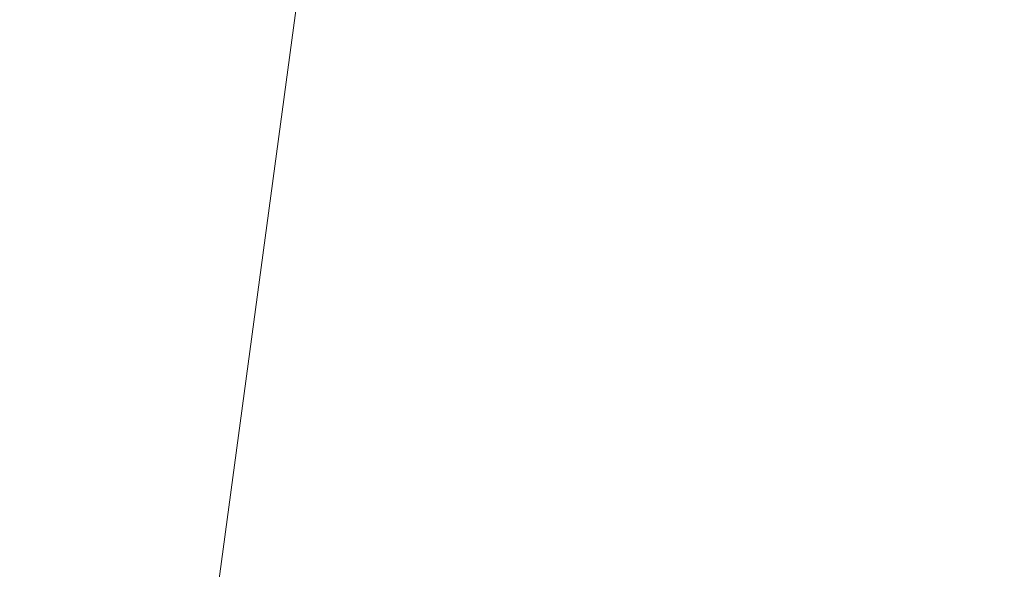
# Model space of a CAD drawing. Header units: metres. Extents: x 179483 to 180084, y 582739 to 582904.
# Tile 147 of 205: x 179823.762344 to 179823.763604, y 582801.049292 to 582801.049996. Entities that reach past the tile are written whole.
import ezdxf

# ---------------------------------------------------------------- set-up
doc = ezdxf.new("R2010")
doc.units = ezdxf.units.M
doc.layers.add('TA - NIET_INGEMETEN', color=4, linetype='CONTINUOUS', lineweight=18)
doc.layers.add('TA - VRIJGEGEVEN TOT 4M-MV', color=3, linetype='CONTINUOUS', lineweight=18)

msp = doc.modelspace()

# ---------------------------------------------------------------- hatches: boundary and pattern name
at = {"layer": 'TA - NIET_INGEMETEN'}
h = msp.add_hatch(dxfattribs=at)
h.set_pattern_fill('ANSI31', color=256, scale=0.3, angle=45, style=0)
h.paths.add_polyline_path([(179882.3123053, 582795.4138054), (179882.5368531, 582797.01059), (179882.7901155, 582797.106182), (179884.2958608, 582797.189827), (179885.0590946, 582802.8595638), (179864.3200895, 582805.5396814), (179836.0250577, 582808.6962508), (179834.8465566, 582808.8488246), (179826.1380341, 582809.7321985), (179824.8128222, 582808.8326962), (179823.7625118, 582801.0486322), (179823.7674144, 582801.048185), (179825.4566531, 582800.1714915), (179829.1427958, 582799.1785706), (179845.6683087, 582797.6631305), (179845.9499163, 582797.6304699), (179846.4048323, 582797.5955299), (179876.5707189, 582794.5479636), (179882.0278587, 582794.4063115)])

# ---------------------------------------------------------------- linework, layer by layer
at = {"layer": 'TA - NIET_INGEMETEN', "linetype": 'ByBlock'}
for points in [[(179882.7901155, 582797.106182), (179882.757202, 582796.9896044), (179882.5368531, 582797.01059), (179882.3123053, 582795.4138054), (179882.0278587, 582794.4063115), (179876.5707189, 582794.5479636), (179846.4048323, 582797.5955299), (179845.9499163, 582797.6304699), (179845.6683087, 582797.6631305), (179829.1427958, 582799.1785706), (179825.4566531, 582800.1714915), (179823.7674144, 582801.048185), (179823.7625118, 582801.0486322), (179824.8128222, 582808.8326962), (179826.1380341, 582809.7321985), (179834.8465566, 582808.8488246), (179836.0250577, 582808.6962508), (179864.3200895, 582805.5396814), (179885.0590946, 582802.8595638), (179884.2958608, 582797.189827)], [(179882.757202, 582796.9896044), (179882.7901155, 582797.106182), (179884.2958608, 582797.189827), (179885.0590946, 582802.8595638), (179864.3200895, 582805.5396814), (179836.0250577, 582808.6962508), (179834.8465566, 582808.8488246), (179826.1380341, 582809.7321985), (179824.8128222, 582808.8326962), (179823.7625118, 582801.0486322), (179823.7674144, 582801.048185), (179825.4566531, 582800.1714915), (179829.1427958, 582799.1785706), (179845.6683087, 582797.6631305), (179845.9499163, 582797.6304699), (179846.4048323, 582797.5955299), (179876.5707189, 582794.5479636), (179882.0278587, 582794.4063115), (179882.3123053, 582795.4138054), (179882.5368531, 582797.01059)]]:
    msp.add_lwpolyline(points, close=True, dxfattribs=at)
at = {"layer": 'TA - VRIJGEGEVEN TOT 4M-MV'}
msp.add_lwpolyline([(179812.1440348, 582802.1085635), (179823.7625118, 582801.0486322), (179824.8128222, 582808.8326962), (179826.1380341, 582809.7321985), (179834.8465566, 582808.8488246), (179814.2347139, 582811.5173221)], dxfattribs=at)

doc.saveas('drawing.dxf')
